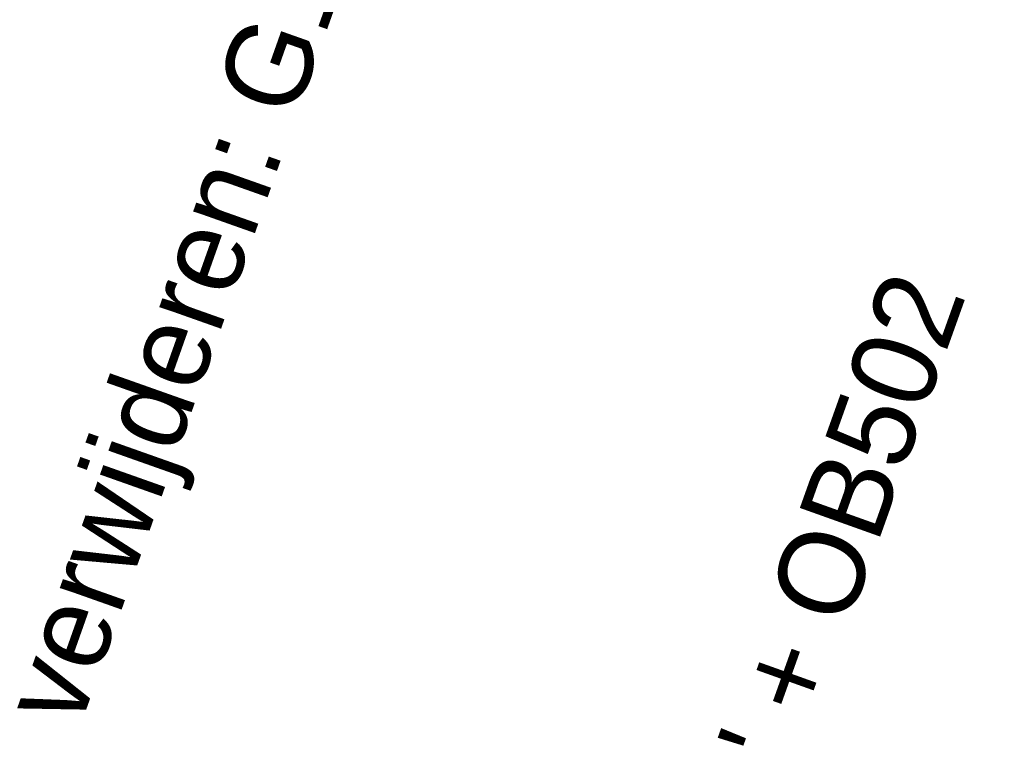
# Model space of a CAD drawing. Header units: metres. Extents: x 136326 to 138181, y 453212 to 454732.
# Tile 12 of 55: x 136503 to 136511, y 453614 to 453620. Entities that reach past the tile are written whole.
import ezdxf

# ---------------------------------------------------------------- set-up
doc = ezdxf.new("R2010")
doc.units = ezdxf.units.M
doc.layers.add('-DR-nw-inr-bebording-txt', color=2, linetype='Continuous')
doc.styles.add('eurostile', font='txt')

msp = doc.modelspace()

# ---------------------------------------------------------------- texts
at = {"layer": '-DR-nw-inr-bebording-txt', "style": 'eurostile'}
msp.add_text("verwijderen: G11 + OB 'snorfietsen niet toegestaan'", height=0.75, rotation=70.5, dxfattribs=at).set_placement((136503.2914519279, 453613.9936556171))
at = {"layer": '-DR-nw-inr-bebording-txt', "insert": (136507.4289124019, 453603.7832629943), "char_height": 0.75, "attachment_point": 7, "rotation": 70.33562535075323, "line_spacing_factor": 0.8360563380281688, "style": 'eurostile'}
msp.add_mtext("nieuw: bord 'fietsstraat' + OB502\\P(op lichtmast)", dxfattribs=at)

doc.saveas('drawing.dxf')
